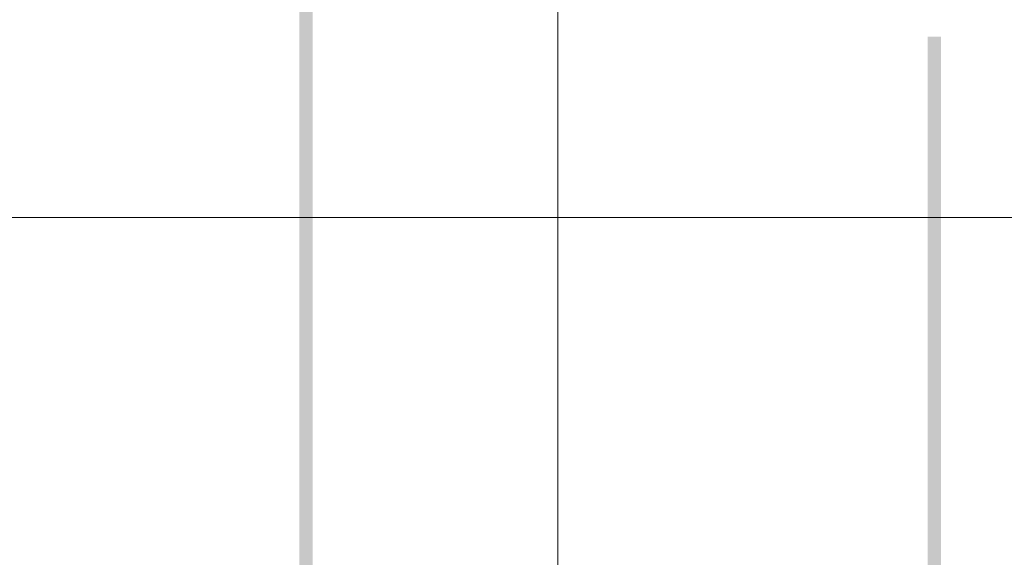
# Model space of a CAD drawing. Extents: x -620 to 300, y 62 to 1112.
# Tile 59 of 235: x -170 to -155, y 259 to 267. Entities that reach past the tile are written whole.
import ezdxf

# ---------------------------------------------------------------- set-up
doc = ezdxf.new("R2010")
doc.units = 0
doc.layers.get('0').update_dxf_attribs({"lineweight": 13})
doc.layers.add('00_E_ST_Handlaufleuchte_Kabel', color=3, linetype='Continuous', lineweight=18, true_color=0x00ff00)
doc.layers.add('60- 61 allgemeine Ausstattung- 4 Terrassen', color=9, linetype='Continuous', lineweight=9, true_color=0x808080)

# ---------------------------------------------------------------- blocks, each defined once
blk = doc.blocks.new('Referenz-A06CPVE6L0')
at = {"layer": '60- 61 allgemeine Ausstattung- 4 Terrassen', "color": 0}
for p, q in [((-162.166, 372.513), (-162.166, 214.053)), ((-138.159, 263.853), (-443.639, 263.853))]:
    blk.add_line(p, q, dxfattribs=at)
blk = doc.blocks.new('Polylinie-A06CPVJIL0')
at = {"color": 0, "linetype": 'ByBlock', "lineweight": -2, "ltscale": 0.18}
blk.add_solid([(-165.879, 214.653), (-166.079, 214.853), (-165.879, 268.761), (-166.079, 268.961)], dxfattribs=at)
blk = doc.blocks.new('Polylinie-A06CPVKML0')
at = {"color": 0, "linetype": 'ByBlock', "lineweight": -2, "ltscale": 0.18}
blk.add_solid([(-156.364, 223.909), (-156.564, 223.709), (-156.364, 266.591), (-156.564, 266.591)], dxfattribs=at)

msp = doc.modelspace()

# ---------------------------------------------------------------- block references
at = {"color": 8, "lineweight": 13, "ltscale": 0.13, "true_color": 0x808080}
msp.add_blockref('Referenz-A06CPVE6L0', (0, 0), dxfattribs=at)
at = {"layer": '00_E_ST_Handlaufleuchte_Kabel', "ltscale": 0.18}
for name in ['Polylinie-A06CPVJIL0', 'Polylinie-A06CPVKML0']:
    msp.add_blockref(name, (0, 0), dxfattribs=at)

doc.saveas('drawing.dxf')
